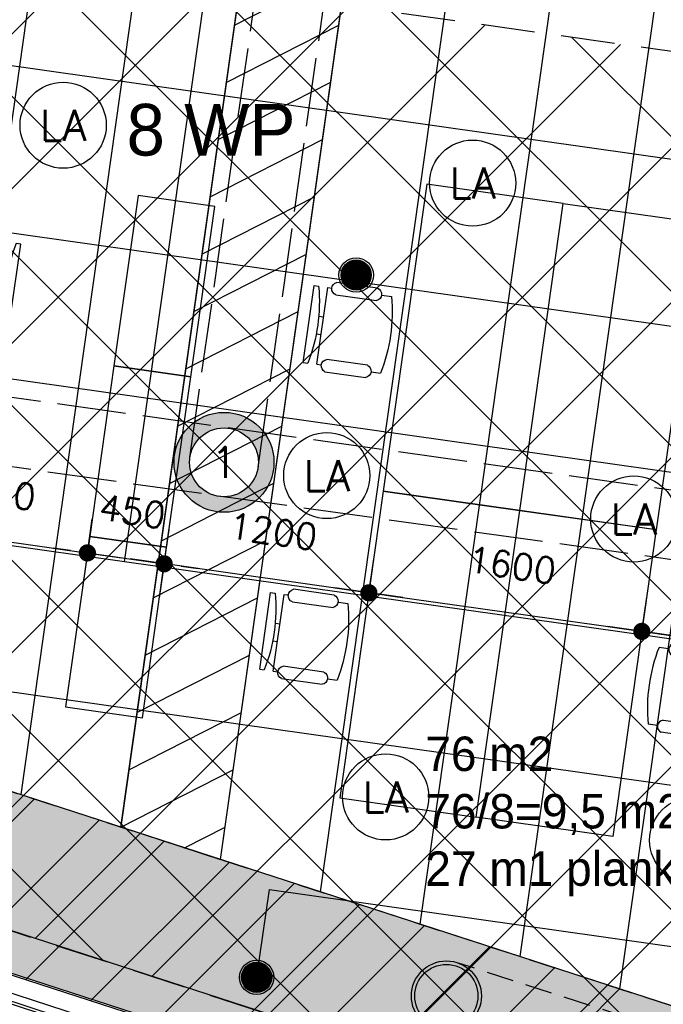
# Model space of a CAD drawing. Header units: millimetres. Extents: x -4107 to 114693, y -37499 to 54671.
# Tile 35 of 156: x 66108 to 69843, y -21965 to -16246. Entities that reach past the tile are written whole.
import ezdxf
from ezdxf.enums import TextEntityAlignment as Align

# ---------------------------------------------------------------- set-up
doc = ezdxf.new("R2010")
doc.units = ezdxf.units.MM
doc.header["$LTSCALE"] = 50
for name, pattern in [('B0702', [4.6875, 3.125, -1.5625]), ('XREF_06_Vloergoot installaties$0$E_GOOT5', [10, 8, -2]), ('XREF_06_werkset$0$B0702', [4.6875, 3.125, -1.5625])]:
    doc.linetypes.add(name, pattern=pattern)
for name, color, linetype in [('FOK_ BRANDSLANGHASPELS', 2, 'Continuous'), ('FOK_08---_MAATVOERING', 2, 'Continuous'), ('FOK_22_BINNENWANDEN', 2, 'Continuous'), ('FOK_72_VAST MEUBILAIR', 1, 'Continuous'), ('FOK_82_LOS MEUBILAIR', 1, 'Continuous'), ('XREF_06_PLAFOND$0$AA00VV4-_SOLID252', 254, 'Continuous'), ('XREF_06_PLAFOND$0$AA35RJ8-_HWOLCEMENT', 242, 'Continuous'), ('XREF_06_PLAFOND$0$AA45----_PLAFONDAFW', 1, 'Continuous'), ('XREF_06_PLAFOND$0$AI45----_PLAFONDAFW', 2, 'Continuous'), ('XREF_06_Sprinkler installatie$0$WL$1----', 3, 'Continuous'), ('XREF_06_Sprinkler installatie$0$WL524---', 4, 'Continuous'), ('XREF_06_Sprinkler installatie$0$WL6516--', 4, 'Continuous'), ('XREF_06_verlichting$0$EL6311--', 3, 'Continuous'), ('XREF_06_Vloergoot installaties$0$EL6131--_VG', 3, 'Continuous'), ('XREF_06_Vloergoot installaties$0$EL6222--', 3, 'Continuous'), ('XREF_06_werkset$0$AI28XH2-_STAAL', 1, 'Continuous'), ('XREF_06_werkset$0$AI31----_BUITENKOZ', 242, 'Continuous'), ('XREF_06_werkset$0$AI32XI--_HOUT', 242, 'Continuous'), ('XREF_06_werkset$0$AI35----_PLAFONDS', 242, 'Continuous'), ('XREF_06_werkset$0$AL28XH2-_STAAL', 4, 'Continuous'), ('XREF_06_werkset$0$AL31----_BUITENKOZ', 2, 'Continuous')]:
    doc.layers.add(name, color=color, linetype=linetype)
doc.styles.add('FOK-DIM', font='romans.shx')
doc.styles.add('XREF_06_Sprinkler installatie$0$Standard', font='txt')
doc.styles.add('XREF_06_verlichting$0$BURO-018', font='simplex.shx', dxfattribs={"height": 180})
doc.styles.add('XREF_06_Vloergoot installaties$0$BURO-018', font='simplex.shx', dxfattribs={"height": 180})
doc.dimstyles.new('FOK-100', dxfattribs={"dimscale": 100, "dimtxt": 1.5, "dimasz": 1, "dimexe": 2, "dimexo": 0, "dimgap": 2, "dimtad": 1, "dimdec": 0, "dimzin": 11, "dimdsep": 46, "dimtxsty": 'FOK-DIM', "dimblk1": 'DOT', "dimblk2": 'DOT', "dimsah": 1, "dimcen": 2.5, "dimclrd": 256, "dimclre": 256, "dimclrt": 256, "dimadec": 0, "dimazin": 0, "dimtfac": 1, "dimtdec": 0, "dimtix": 1, "dimtmove": 2, "dimatfit": 3, "dimldrblk": 'DOT', "dimfxl": 2, "dimtolj": 1, "dimtzin": 0, "dimarcsym": 0})

# ---------------------------------------------------------------- blocks, each defined once
blk = doc.blocks.new('XREF_06_Sprinkler installatie$0$SP-KOP02')
at = {"color": 0, "linetype": 'Continuous'}
for p, q in [((-0.875, -0.023), (0.023, 0.875)), ((-0.847, -0.219), (0.219, 0.847)), ((-0.843, 0.233), (-0.233, 0.843)), ((-0.786, -0.383), (0.383, 0.786)), ((-0.702, -0.523), (0.523, 0.702)), ((-0.595, -0.641), (0.641, 0.595)), ((-0.469, -0.739), (0.739, 0.469)), ((-0.32, -0.815), (0.815, 0.32)), ((-0.144, -0.863), (0.863, 0.144)), ((0.072, -0.872), (0.872, -0.072)), ((0.381, -0.788), (0.788, -0.381))]:
    blk.add_line(p, q, dxfattribs=at)
at = {"color": 0, "linetype": 'Continuous', "const_width": 0.875}
blk.add_lwpolyline([(-0.438, 0, 1), (0.438, 0, 1)], format="xyb", close=True, dxfattribs=at)
at = {"color": 0, "linetype": 'Continuous'}
for radius in [1, 0.875]:
    blk.add_circle((0, 0), radius, dxfattribs=at)
at = {"color": 0, "linetype": 'Continuous', "style": 'XREF_06_Sprinkler installatie$0$Standard', "flags": 1}
for tag, p in [('SP_MATCODE', (2, 2)), ('SP_TEMP', (2, -3)), ('SP_DOORL', (2, -5)), ('SP_KFACT', (2, -7)), ('SP_SPRHK', (2, -9)), ('SP_KLEP', (2, -11))]:
    blk.add_attdef(tag, p, '', height=1, dxfattribs=at)
blk = doc.blocks.new('XREF_06_Sprinkler installatie')
at = {"layer": 'XREF_06_Sprinkler installatie$0$WL$1----'}
h = blk.add_hatch(dxfattribs=at)
h.set_pattern_fill('JIS_WOOD', color=256, scale=500, style=0)
h.set_pattern_definition([(45, (0, -36464.7), (-250, 250), [])])
h.paths.add_polyline_path([(30743.8, 36094.7), (95370.7, 36094.7), (86389.5, -27327.7), (59723.1, -18673.6), (68740.5, 7763.6), (69241.7, 10785.2), (68849, 13405.9), (67638.6, 16023.5), (65645.6, 18159.9), (63178.4, 19545.4), (60388.2, 20131.5), (28895, 21976)], flags=16)
h.paths.add_polyline_path([(29853.9, 37108.7), (96538.4, 37108.7), (87224.3, -28664.7), (58653.6, -19392.5), (68002.1, 8015.3), (68349.5, 9912.5), (68461.1, 10706.3), (68321.4, 11469.3), (68229.8, 12765.7), (68109.2, 13218.5), (67906.9, 13527.4), (67399.1, 14920.6), (67172.5, 15065.3), (66709.9, 15980.2), (66021.2, 16693), (65104.6, 17592.2), (63974.8, 18325.8), (62832.6, 18841.7), (59822.5, 19383.9), (28023.7, 21252.6)])
for points in [[(29853.9, 37108.7), (96538.4, 37108.7), (87224.3, -28664.7), (58653.6, -19392.5), (68002.1, 8015.3), (68349.5, 9912.5), (68461.1, 10706.3), (68321.4, 11469.3), (68229.8, 12765.7), (68109.2, 13218.5), (67906.9, 13527.4), (67399.1, 14920.6), (67172.5, 15065.3), (66709.9, 15980.2), (66021.2, 16693), (65104.6, 17592.2), (63974.8, 18325.8), (62832.6, 18841.7), (59822.5, 19383.9), (28023.7, 21252.6)], [(30743.8, 36094.7), (95370.7, 36094.7), (86389.5, -27327.7), (59723.1, -18673.6), (68740.5, 7763.6), (69241.7, 10785.2), (68849, 13405.9), (67638.6, 16023.5), (65645.6, 18159.9), (63178.4, 19545.4), (60388.2, 20131.5), (28895, 21976)]]:
    blk.add_lwpolyline(points, close=True, dxfattribs=at)
at = {"layer": 'XREF_06_Sprinkler installatie$0$WL524---'}
for p, q in [((66716.7, -19395), (67983.2, -10451.1)), ((59956.3, -16619.2), (70984.2, -18180.9)), ((66716.7, -19395), (61885.9, -18710.9)), ((71952.7, -20136.5), (66716.7, -19395)), ((67485, -21804.5), (67556.8, -21298)), ((67556.8, -21298), (70500.2, -21714.8))]:
    blk.add_line(p, q, dxfattribs=at)
at = {"layer": 'XREF_06_Sprinkler installatie$0$WL6516--', "xscale": 99.9999999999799, "yscale": 100, "zscale": 100, "rotation": 7.589429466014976}
for p in [(68060.8, -17729.4), (67483.1, -21808.4)]:
    blk.add_blockref('XREF_06_Sprinkler installatie$0$SP-KOP02', p, dxfattribs=at)
blk = doc.blocks.new('XREF_06_Vloergoot installaties$0$E00415')
at = {"linetype": 'Continuous'}
h = blk.add_hatch(color=0, dxfattribs=at)
edge = h.paths.add_edge_path()
edge.add_arc((0, 0), 2.9, 0, 360)
edge = h.paths.add_edge_path(flags=16)
edge.add_arc((0, 0), 2, 0, 360)
at = {"color": 0, "linetype": 'Continuous'}
for radius in [2.9, 2]:
    blk.add_circle((0, 0), radius, dxfattribs=at)
at = {"color": 0, "linetype": 'Continuous', "style": 'XREF_06_Vloergoot installaties$0$BURO-018'}
for tag, p in [('E_GKAST', (0, 8)), ('E_GROEP', (0, 5)), ('E_SGROEP', (4.5, 5))]:
    blk.add_attdef(tag, text='', height=1.8, dxfattribs=at).set_placement(p, align=Align.MIDDLE)
at = {"color": 0, "linetype": 'Continuous', "style": 'XREF_06_Vloergoot installaties$0$BURO-018', "flags": 1}
for tag, p in [('E_VERMCODE', (13, 5)), ('E_MATCODE', (0, 0))]:
    blk.add_attdef(tag, text='', height=1.8, dxfattribs=at).set_placement(p, align=Align.MIDDLE)
blk = doc.blocks.new('XREF_06_Vloergoot installaties')
at = {"layer": 'XREF_06_Vloergoot installaties$0$EL6131--_VG', "linetype": 'XREF_06_Vloergoot installaties$0$E_GOOT5'}
for p, q in [((67095.6, -18789.1), (74687.3, 34683)), ((67491.6, -18845.3), (75083.3, 34626.8)), ((61375.5, -17778.7), (84962.8, -21097.7)), ((61319.8, -18174.8), (85303, -21549.5))]:
    blk.add_line(p, q, dxfattribs=at)
at = {"layer": 'XREF_06_Vloergoot installaties$0$EL6222--'}
ref = blk.add_blockref('XREF_06_Vloergoot installaties$0$E00415', (67293.6, -18817.2), dxfattribs=dict(at, xscale=99.99999999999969, yscale=100, zscale=100, rotation=352.2551880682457))
ref.add_attrib('E_GROEP', '1', dxfattribs={"layer": '0', "color": 1, "linetype": 'Continuous', "height": 180, "style": 'XREF_06_Vloergoot installaties$0$BURO-018'}).set_placement((67293.6, -18817.2), align=Align.MIDDLE)
blk = doc.blocks.new('XREF_06_PLAFOND')
at = {"layer": 'XREF_06_PLAFOND$0$AA00VV4-_SOLID252'}
h = blk.add_hatch(color=256, dxfattribs=at)
edge = h.paths.add_edge_path()
edge.add_line((87220.1, -28652.8), (96531.3, 37099.7))
edge.add_line((96531.3, 37099.7), (29925.1, 37099.7))
edge.add_line((29925.1, 37099.7), (27765.5, 20607.3))
edge.add_line((27765.5, 20607.3), (31097.5, 20428.6))
edge.add_line((31097.5, 20428.6), (31103.1, 20519.4))
edge.add_line((31103.1, 20519.4), (31163, 20516.2))
edge.add_line((31163, 20516.2), (31182.2, 20829.6))
edge.add_line((31182.2, 20829.6), (60332.4, 19103.1))
edge.add_arc((59884.7, 10785.2), 8330, -18.83392, 86.91943, ccw=False)
edge.add_line((67768.7, 8096), (58457.3, -19218.5))
edge.add_line((58457.3, -19218.5), (58452.6, -19217))
edge.add_line((58452.6, -19217), (58423.3, -19307.3))
edge.add_line((58423.3, -19307.3), (87220.1, -28652.8))
edge = h.paths.add_edge_path(flags=16)
edge.add_arc((59884.7, 10785.2), 9330, 341.17597, 446.61048)
edge.add_line((60436.4, 20098.9), (31243.3, 21827.8))
edge.add_line((31243.3, 21827.8), (28955.1, 21950.5))
edge.add_line((28955.1, 21950.5), (30807, 36094.7))
edge.add_line((30807, 36094.7), (95373.9, 36094.7))
edge.add_line((95373.9, 36094.7), (86392.8, -27327.7))
edge.add_line((86392.8, -27327.7), (59702.3, -18665.8))
edge.add_line((59702.3, -18665.8), (68715.7, 7774.7))
at = {"layer": 'XREF_06_PLAFOND$0$AA35RJ8-_HWOLCEMENT'}
h = blk.add_hatch(dxfattribs=at)
h.set_pattern_fill('AR-SAND', color=3, scale=100, style=0)
h.set_pattern_definition([(37.5, (0, 0), (-6.29934, 192.68238), [0, -152, 0, -170, 0, -162.5]), (7.5, (0, 0), (176.9777, 282.2146), [0, -82, 0, -137, 0, -52.5]), (327.5, (-123, 0), (311.4142, 0.5659), [0, -50, 0, -180, 0, -235]), (317.5, (-123, 0), (300.6127, 87.7676), [0, -25, 0, -118, 0, -135])])
edge = h.paths.add_edge_path()
edge.add_line((43127, -14243.3), (58419.3, -19206.1))
edge.add_line((58419.3, -19206.1), (67730.9, 8108.9))
edge.add_arc((59883.2, 10784.2), 8291.1, 341.17601, 446.91022)
edge.add_line((60330.1, 19063.2), (33916.8, 20627.6))
edge.add_line((33916.8, 20627.6), (34420, 20584.8))
edge.add_line((34420, 20584.8), (35543.9, 20485.6))
edge.add_line((35543.9, 20485.6), (36683.3, 20381.7))
edge.add_line((36683.3, 20381.7), (37848.9, 20273.2))
edge.add_line((37848.9, 20273.2), (39050.9, 20148.3))
edge.add_line((39050.9, 20148.3), (40285.1, 19981.6))
edge.add_line((40285.1, 19981.6), (41548.6, 19763.1))
edge.add_line((41548.6, 19763.1), (42829.4, 19472.5))
edge.add_line((42829.4, 19472.5), (44122.5, 19109))
edge.add_line((44122.5, 19109), (45423.2, 18664.8))
edge.add_line((45423.2, 18664.8), (46722.2, 18132.5))
edge.add_line((46722.2, 18132.5), (48008.4, 17504))
edge.add_line((48008.4, 17504), (49268.4, 16772.4))
edge.add_line((49268.4, 16772.4), (50485.1, 15932))
edge.add_line((50485.1, 15932), (51639.9, 14978.6))
edge.add_line((51639.9, 14978.6), (52710, 13913.1))
edge.add_line((52710, 13913.1), (53675.1, 12736.9))
edge.add_line((53675.1, 12736.9), (54512.8, 11458.3))
edge.add_line((54512.8, 11458.3), (55208.8, 10080.1))
edge.add_line((55208.8, 10080.1), (55817.1, 8209.2))
edge.add_line((55817.1, 8209.2), (56064.8, 6685.2))
edge.add_line((56064.8, 6685.2), (56139.2, 5158.4))
edge.add_line((56139.2, 5158.4), (56050.4, 3639.5))
edge.add_line((56050.4, 3639.5), (55811.6, 2148.5))
edge.add_line((55811.6, 2148.5), (55438.3, 698.3))
edge.add_line((55438.3, 698.3), (54948.5, -697))
edge.add_line((54948.5, -697), (54359.8, -2029.7))
edge.add_line((54359.8, -2029.7), (53689, -3294.4))
edge.add_line((53689, -3294.4), (52951.5, -4489))
edge.add_line((52951.5, -4489), (52160.9, -5613.2))
edge.add_line((52160.9, -5613.2), (51328.7, -6667.7))
edge.add_line((51328.7, -6667.7), (50463.8, -7656))
edge.add_line((50463.8, -7656), (49570.4, -8575.7))
edge.add_line((49570.4, -8575.7), (48670.3, -9436.4))
edge.add_line((48670.3, -9436.4), (47771.6, -10244.3))
edge.add_line((47771.6, -10244.3), (46892.7, -11017.6))
edge.add_line((46892.7, -11017.6), (46032.2, -11771.8))
edge.add_line((46032.2, -11771.8), (45181.6, -12512.9))
edge.add_line((45181.6, -12512.9), (44331, -13249.4))
edge.add_line((44331, -13249.4), (43127, -14243.3))
h.paths.add_polyline_path([(59430.2, 12248.2), (59662.8, 12964.9), (60019.5, 12849.2), (59786.9, 12132.4)], flags=24)
h.paths.add_polyline_path([(60617.2, 10425.5), (61333.9, 10192.8), (61218.2, 9836.1), (60501.4, 10068.8)], flags=24)
at = {"layer": 'XREF_06_PLAFOND$0$AA45----_PLAFONDAFW'}
h = blk.add_hatch(dxfattribs=at)
h.set_pattern_fill('ANSI31', color=256, scale=2200, angle=342.02, style=0)
h.set_pattern_definition([(27.02, (0, 0), (-124.9329, 244.9832), [])])
h.paths.add_polyline_path([(66694.5, -20935), (67273.8, -21123), (75376.3, 36094.7), (74770.4, 36094.7)])
at = {"layer": 'XREF_06_PLAFOND$0$AI45----_PLAFONDAFW'}
h = blk.add_hatch(dxfattribs=at)
h.set_pattern_fill('_USER,_O', color=256, scale=1800, pattern_type=0)
h.set_pattern_definition([(351.94, (60508.5, -17546.5), (252.38, 1782.22), [])])
edge = h.paths.add_edge_path(flags=16)
edge.add_arc((41622.2, 26897.4), 5449.9, 0, 180)
edge.add_arc((41622.2, 26897.4), 5449.9, 180, 360)
h.paths.add_polyline_path([(49833.5, 30277.3), (51633.5, 30277.3), (51633.5, 27677.3), (49833.5, 27677.3)], flags=16)
edge = h.paths.add_edge_path(flags=16)
edge.add_arc((86127.3, 26613.5), 3800, 0, 180)
edge.add_arc((86127.3, 26613.5), 3800, 180, 360)
edge = h.paths.add_edge_path(flags=16)
edge.add_arc((74998.8, -10766.8), 5450, 0, 180)
edge.add_arc((74998.8, -10766.8), 5450, 180, 360)
edge = h.paths.add_edge_path()
edge.add_arc((59888.1, 10791.1), 9323.9, 341.24236, 446.62909)
edge.add_line((60436.4, 20098.9), (31243.3, 21827.8))
edge.add_line((31243.3, 21827.8), (28955.1, 21950.5))
edge.add_line((28955.1, 21950.5), (30807, 36094.7))
edge.add_line((30807, 36094.7), (95373.9, 36094.7))
edge.add_line((95373.9, 36094.7), (86392.8, -27327.7))
edge.add_line((86392.8, -27327.7), (59702.3, -18665.8))
edge.add_line((59702.3, -18665.8), (68716.8, 7792.9))
h = blk.add_hatch(dxfattribs=at)
h.set_pattern_fill('_USER,_O', color=256, scale=600, angle=90, pattern_type=0)
h.set_pattern_definition([(81.94, (95317.84, 35698.9), (-594.073, 84.126), [])])
edge = h.paths.add_edge_path(flags=16)
edge.add_arc((86127.3, 26613.5), 3800, 0, 360)
edge = h.paths.add_edge_path(flags=16)
edge.add_arc((74998.8, -10766.8), 5450, 0, 360)
edge = h.paths.add_edge_path(flags=16)
edge.add_arc((41622.2, 26897.4), 5449.9, 0, 360)
h.paths.add_polyline_path([(49933.5, 30177.3), (51533.5, 30177.3), (51533.5, 27777.3), (49933.5, 27777.3)], flags=16)
edge = h.paths.add_edge_path()
edge.add_arc((59888.1, 10791.1), 9323.9, 341.24236, 446.62909)
edge.add_line((60436.4, 20098.9), (31243.3, 21827.8))
edge.add_line((31243.3, 21827.8), (28955.1, 21950.5))
edge.add_line((28955.1, 21950.5), (30807, 36094.7))
edge.add_line((30807, 36094.7), (95373.9, 36094.7))
edge.add_line((95373.9, 36094.7), (86392.8, -27327.7))
edge.add_line((86392.8, -27327.7), (59702.3, -18665.8))
edge.add_line((59702.3, -18665.8), (68716.8, 7792.9))
at = {"layer": 'XREF_06_PLAFOND$0$AA45----_PLAFONDAFW'}
blk.add_lwpolyline([(66694.5, -20935), (67273.8, -21123), (75376.3, 36094.7), (74770.4, 36094.7)], close=True, dxfattribs=at)
blk = doc.blocks.new('XREF_06_verlichting$0$1115B3A')
at = {"color": 0, "linetype": 'Continuous'}
blk.add_circle((0, 0), 2.5, dxfattribs=at)
at = {"color": 0, "linetype": 'Continuous', "style": 'XREF_06_verlichting$0$BURO-018'}
for tag, p in [('E_GKAST', (0, 8)), ('E_GROEP', (0, 5)), ('E_SGROEP', (4.5, 5)), ('E_ARMCODE', (0, 0)), ('E_SLET', (4.5, -1))]:
    blk.add_attdef(tag, text='', height=1.8, dxfattribs=at).set_placement(p, align=Align.MIDDLE)
blk = doc.blocks.new('XREF_06_verlichting')
at = {"layer": 'XREF_06_verlichting$0$EL6311--'}
ref = blk.add_blockref('XREF_06_verlichting$0$1115B3A', (66360.2, -16859.2), dxfattribs=dict(at, xscale=100, yscale=100, zscale=100))
ref.add_attrib('E_ARMCODE', 'LA', dxfattribs={"layer": '0', "color": 1, "linetype": 'Continuous', "height": 180, "style": 'XREF_06_verlichting$0$BURO-018'}).set_placement((66360.2, -16859.2), align=Align.MIDDLE)
ref = blk.add_blockref('XREF_06_verlichting$0$1115B3A', (68736.5, -17195.7), dxfattribs=dict(at, xscale=100, yscale=100, zscale=100))
ref.add_attrib('E_ARMCODE', 'LA', dxfattribs={"layer": '0', "color": 1, "linetype": 'Continuous', "height": 180, "style": 'XREF_06_verlichting$0$BURO-018'}).set_placement((68736.5, -17195.7), align=Align.MIDDLE)
ref = blk.add_blockref('XREF_06_verlichting$0$1115B3A', (67890.1, -18893.8), dxfattribs=dict(at, xscale=100, yscale=100, zscale=100))
ref.add_attrib('E_ARMCODE', 'LA', dxfattribs={"layer": '0', "color": 1, "linetype": 'Continuous', "height": 180, "style": 'XREF_06_verlichting$0$BURO-018'}).set_placement((67890.1, -18893.8), align=Align.MIDDLE)
ref = blk.add_blockref('XREF_06_verlichting$0$1115B3A', (69672.3, -19146.2), dxfattribs=dict(at, xscale=100, yscale=100, zscale=100))
ref.add_attrib('E_ARMCODE', 'LA', dxfattribs={"layer": '0', "color": 1, "linetype": 'Continuous', "height": 180, "style": 'XREF_06_verlichting$0$BURO-018'}).set_placement((69672.3, -19146.2), align=Align.MIDDLE)
ref = blk.add_blockref('XREF_06_verlichting$0$1115B3A', (68231.8, -20760.1), dxfattribs=dict(at, xscale=100, yscale=100, zscale=100))
ref.add_attrib('E_ARMCODE', 'LA', dxfattribs={"layer": '0', "color": 1, "linetype": 'Continuous', "height": 180, "style": 'XREF_06_verlichting$0$BURO-018'}).set_placement((68231.8, -20760.1), align=Align.MIDDLE)
ref = blk.add_blockref('XREF_06_verlichting$0$1115B3A', (70014, -21012.5), dxfattribs=dict(at, xscale=100, yscale=100, zscale=100))
ref.add_attrib('E_ARMCODE', 'LA', dxfattribs={"layer": '0', "color": 1, "linetype": 'Continuous', "height": 180, "style": 'XREF_06_verlichting$0$BURO-018'}).set_placement((70014, -21012.5), align=Align.MIDDLE)
blk = doc.blocks.new('WP 1600-800')
at = {"linetype": 'Continuous'}
for p, q in [((701.5, 1636.1), (940, 1636.1)), ((569, 1600.1), (595.5, 1600.1)), ((569, 1600.1), (569, 1149.6)), ((648.5, 1600.1), (675, 1600.1)), ((648.5, 1600.1), (648.5, 1149.6)), ((940, 1564.1), (701.5, 1564.1)), ((966.5, 1600.1), (1022, 1600.1)), ((648.5, 1427.8), (620.3, 1427.8)), ((620.9, 1321.8), (648.5, 1321.8)), ((569, 1149.6), (595.5, 1149.6)), ((648.5, 1149.6), (675, 1149.6)), ((701.5, 1185.6), (940, 1185.6)), ((966.5, 1149.6), (1022, 1149.6)), ((935.6, 1113), (697.1, 1113))]:
    blk.add_line(p, q, dxfattribs=at)
blk.add_lwpolyline([(1133.9, 2274.8), (1933.9, 2274.8), (1933.9, 474.8), (1133.9, 474.8)], close=True)
for centre, radius, start, end in [((712.7, 1600.1), 37.7, 107.2856, 252.7144), ((928.8, 1600.1), 37.7, 287.2856, 72.7144), ((-348.6, 1374.8), 970.6, 346.5803, 13.4197), ((77.9, 1374.8), 970.6, 346.5803, 13.4197), ((710.9, 1148.6), 38.2, 104.3544, 248.7073), ((926.1, 1150), 38.2, 284.3544, 68.7073)]:
    blk.add_arc(centre, radius, start, end, dxfattribs=at)
blk = doc.blocks.new('XREF_06_werkset$0$281B406F')
for radius in [203.2, 183.2]:
    blk.add_circle((0, 0), radius)
blk = doc.blocks.new('XREF_06_werkset$0$V-H-28X00B_09145B1')
at = {"layer": 'XREF_06_werkset$0$AI28XH2-_STAAL', "linetype": 'XREF_06_werkset$0$B0702'}
blk.add_line((70978.8, -22474.3), (68655.4, -21725.9), dxfattribs=at)
at = {"layer": 'XREF_06_werkset$0$AL28XH2-_STAAL'}
blk.add_blockref('XREF_06_werkset$0$281B406F', (68584.2, -21916.2), dxfattribs=at)
blk = doc.blocks.new('XREF_06_werkset$0$V-K-39-003X_B09145W02')
at = {"color": 0, "linetype": 'ByBlock'}
blk.add_lwpolyline([(60, 9), (60, -161), (0, -161), (0, 9)], close=True, dxfattribs=at)
blk = doc.blocks.new('XREF_06_werkset$0$V-K-39-003S_B09145W02')
at = {"color": 0, "linetype": 'ByBlock'}
blk.add_lwpolyline([(-60, 9), (-60, -161), (0, -161), (0, 9)], close=True, dxfattribs=at)
blk = doc.blocks.new('XREF_06_werkset$0$V-H-31-00KS_B09145W02')
at = {"layer": 'XREF_06_werkset$0$AI31----_BUITENKOZ'}
for p, q in [((-60, 89.5), (-1000, 89.5)), ((-60, -80.5), (-1000, -80.5))]:
    blk.add_line(p, q, dxfattribs=at)
at = {"layer": 'XREF_06_werkset$0$AL31----_BUITENKOZ'}
for p, q in [((-60, -20.5), (-1000, -20.5)), ((-60, -65.5), (-1000, -65.5))]:
    blk.add_line(p, q, dxfattribs=at)
for name, p in [('XREF_06_werkset$0$V-K-39-003X_B09145W02', (-1060, 80.5)), ('XREF_06_werkset$0$V-K-39-003S_B09145W02', (0, 80.5))]:
    blk.add_blockref(name, p, dxfattribs=at)
blk = doc.blocks.new('XREF_06_werkset')
at = {"layer": 'XREF_06_werkset$0$AI32XI--_HOUT'}
blk.add_line((87026.4, -28342.5), (58740.5, -19162.8), dxfattribs=at)
at = {"layer": 'XREF_06_werkset$0$AI35----_PLAFONDS', "linetype": 'XREF_06_werkset$0$B0702'}
blk.add_lwpolyline([(68715.7, 7774.7), (59702.3, -18665.8), (86392.8, -27327.7), (95373.9, 36094.7), (30807, 36094.7), (28955, 21950.5), (31243.3, 21827.8), (60436.4, 20098.9, -0.495504)], format="xyb", close=True, dxfattribs=at)
blk.add_blockref('XREF_06_werkset$0$V-H-28X00B_09145B1', (0, 0))
at = {"rotation": 342.0200000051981}
blk.add_blockref('XREF_06_werkset$0$V-H-31-00KS_B09145W02', (66956.1, -22170.6), dxfattribs=at)
blk = doc.blocks.new('DOT')
at = {"color": 0}
blk.add_line((-2, 0), (2, 0), dxfattribs=at)
at = {"color": 0, "const_width": 0.5}
blk.add_lwpolyline([(-0.25, 0, 1), (0.25, 0, 1)], format="xyb", close=True, dxfattribs=at)
blk = doc.blocks.new('*D158')
at = {"layer": 'Defpoints', "color": 0}
for p in [(68134.4, -19574.8), (69718.6, -19799.1), (69718.6, -19799.1)]:
    blk.add_point(p, dxfattribs=at)
at = {"layer": 'FOK_08---_MAATVOERING', "lineweight": -2}
for p, q in [((68134.4, -19574.8), (68162.5, -19376.7)), ((68233.5, -19588.8), (69619.6, -19785.1)), ((69718.6, -19799.1), (69746.7, -19601.1))]:
    blk.add_line(p, q, dxfattribs=at)
at = {"layer": 'FOK_08---_MAATVOERING', "lineweight": -2, "xscale": 100, "yscale": 100, "zscale": 100}
for p, rotation in [((68134.4, -19574.8), 171.9399999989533), ((69718.6, -19799.1), 351.9399999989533)]:
    blk.add_blockref('DOT', p, dxfattribs=dict(at, rotation=rotation))
at = {"layer": 'FOK_08---_MAATVOERING', "insert": (68965.1, -19414.6), "char_height": 150, "attachment_point": 5, "rotation": 351.94, "style": 'FOK-DIM'}
blk.add_mtext('\\A1;1600', dxfattribs=at)
blk = doc.blocks.new('*D159')
at = {"layer": 'Defpoints', "color": 0}
for p in [(69718.6, -19799.1), (70906.8, -19967.4), (70906.8, -19967.4)]:
    blk.add_point(p, dxfattribs=at)
at = {"layer": 'FOK_08---_MAATVOERING', "lineweight": -2}
for p, q in [((69718.6, -19799.1), (69746.7, -19601.1)), ((69817.6, -19813.1), (70807.8, -19953.4)), ((70906.8, -19967.4), (70878.7, -20165.4))]:
    blk.add_line(p, q, dxfattribs=at)
at = {"layer": 'FOK_08---_MAATVOERING', "lineweight": -2, "xscale": 100, "yscale": 100, "zscale": 100}
for p, rotation in [((69718.6, -19799.1), 171.9399999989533), ((70906.8, -19967.4), 351.9399999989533)]:
    blk.add_blockref('DOT', p, dxfattribs=dict(at, rotation=rotation))
at = {"layer": 'FOK_08---_MAATVOERING', "insert": (70351.3, -19611), "char_height": 150, "attachment_point": 5, "rotation": 351.94, "style": 'FOK-DIM'}
blk.add_mtext('\\A1;1200', dxfattribs=at)
blk = doc.blocks.new('A$C4D8164B4')
at = {"layer": 'FOK_ BRANDSLANGHASPELS', "color": 2}
blk.add_circle((20000, 20000), 20000, dxfattribs=at)
blk = doc.blocks.new('kast')
at = {"layer": 'FOK_82_LOS MEUBILAIR'}
blk.add_lwpolyline([(-1052.2, -305.5), (-62.1, -445.7), (1, -0.1), (-989.1, 140.1)], close=True, dxfattribs=at)
blk = doc.blocks.new('*D206')
at = {"layer": 'Defpoints', "color": 0}
for p in [(66946.3, -19406.4), (66946.3, -19406.5), (68134.4, -19574.8)]:
    blk.add_point(p, dxfattribs=at)
at = {"layer": 'FOK_08---_MAATVOERING', "lineweight": -2}
for p, q in [((68134.4, -19574.8), (68162.5, -19376.7)), ((66946.3, -19406.4), (66918.2, -19604.5)), ((68035.4, -19560.7), (67045.3, -19420.5))]:
    blk.add_line(p, q, dxfattribs=at)
at = {"layer": 'FOK_08---_MAATVOERING', "lineweight": -2, "xscale": 100, "yscale": 100, "zscale": 100}
for p, rotation in [((66946.3, -19406.5), 171.9376224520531), ((68134.4, -19574.8), 351.9376224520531)]:
    blk.add_blockref('DOT', p, dxfattribs=dict(at, rotation=rotation))
at = {"layer": 'FOK_08---_MAATVOERING', "insert": (67578.9, -19218.3), "char_height": 150, "attachment_point": 5, "rotation": 351.9376, "style": 'FOK-DIM'}
blk.add_mtext('\\A1;1200', dxfattribs=at)
blk = doc.blocks.new('*D209')
at = {"layer": 'Defpoints', "color": 0}
for p in [(65312.7, -19175), (66500.8, -19343.3), (66500.8, -19343.3)]:
    blk.add_point(p, dxfattribs=at)
at = {"layer": 'FOK_08---_MAATVOERING', "lineweight": -2}
for p, q in [((65312.7, -19175), (65340.7, -18977)), ((65411.7, -19189), (66401.8, -19329.3)), ((66500.8, -19343.3), (66472.8, -19541.3))]:
    blk.add_line(p, q, dxfattribs=at)
at = {"layer": 'FOK_08---_MAATVOERING', "lineweight": -2, "xscale": 100, "yscale": 100, "zscale": 100}
for p, rotation in [((65312.7, -19175), 171.9399999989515), ((66500.8, -19343.3), 351.9399999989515)]:
    blk.add_blockref('DOT', p, dxfattribs=dict(at, rotation=rotation))
at = {"layer": 'FOK_08---_MAATVOERING', "insert": (65945.3, -18986.9), "char_height": 150, "attachment_point": 5, "rotation": 351.94, "style": 'FOK-DIM'}
blk.add_mtext('\\A1;1200', dxfattribs=at)
blk = doc.blocks.new('*D210')
at = {"layer": 'Defpoints', "color": 0}
for p in [(66500.8, -19343.3), (66946.4, -19406.4), (66946.4, -19406.4)]:
    blk.add_point(p, dxfattribs=at)
at = {"layer": 'FOK_08---_MAATVOERING', "lineweight": -2}
for p, q in [((66500.8, -19343.3), (66528.9, -19145.2)), ((66946.4, -19406.4), (66974.4, -19208.3)), ((66401.8, -19329.2), (66302.8, -19315.2)), ((66500.8, -19343.3), (66946.4, -19406.4)), ((67045.4, -19420.4), (67144.4, -19434.4))]:
    blk.add_line(p, q, dxfattribs=at)
at = {"layer": 'FOK_08---_MAATVOERING', "lineweight": -2, "xscale": 100, "yscale": 100, "zscale": 100}
for p, rotation in [((66500.8, -19343.3), 351.9399999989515), ((66946.4, -19406.4), 171.9399999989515)]:
    blk.add_blockref('DOT', p, dxfattribs=dict(at, rotation=rotation))
at = {"layer": 'FOK_08---_MAATVOERING', "insert": (66762.2, -19102.5), "char_height": 150, "attachment_point": 5, "rotation": 351.94, "style": 'FOK-DIM'}
blk.add_mtext('\\A1;450', dxfattribs=at)

msp = doc.modelspace()

# ---------------------------------------------------------------- hatches: boundary and pattern name
at = {"layer": 'FOK_08---_MAATVOERING'}
h = msp.add_hatch(dxfattribs=at)
h.set_pattern_fill('ANSI37', color=254, scale=200, angle=90, style=0)
h.set_pattern_definition([(135, (101353.03, -97782.24), (-449.013, -449.013), []), (225, (101353.03, -97782.24), (449.013, -449.013), [])])
h.paths.add_polyline_path([(58740.5, -19162.8), (72330.2, -23573.1), (73273.7, -16910.6), (60142.1, -15051)])

# ---------------------------------------------------------------- linework, layer by layer
at = {"layer": 'FOK_08---_MAATVOERING', "color": 13, "linetype": 'B0702', "ltscale": 2}
msp.add_lwpolyline([(58740.5, -19162.8), (72330.2, -23573.1), (73273.7, -16910.6), (60142.1, -15051), (58740.5, -19162.8)], dxfattribs=at)

# ---------------------------------------------------------------- block references
for name in ['XREF_06_werkset', 'XREF_06_PLAFOND', 'XREF_06_PLAFOND', 'XREF_06_Sprinkler installatie', 'XREF_06_Sprinkler installatie', 'XREF_06_Vloergoot installaties', 'XREF_06_Vloergoot installaties']:
    msp.add_blockref(name, (0, 0))
at = {"layer": 'FOK_22_BINNENWANDEN'}
msp.add_blockref('XREF_06_verlichting', (0, 0), dxfattribs=at)
at = {"layer": 'FOK_22_BINNENWANDEN', "color": 5}
for p in [(62903.1, -17201.9), (58068.5, -37498.6)]:
    msp.add_blockref('A$C4D8164B4', p, dxfattribs=at)
at = {"layer": 'FOK_82_LOS MEUBILAIR'}
for name, p, rotation in [('WP 1600-800', (66838.1, -16490.8), 171.9388112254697), ('kast', (66794.7, -17268.3), 90), ('WP 1600-800', (71244, -17114.9), 171.9388112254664), ('kast', (66654.5, -18258.4), 90), ('WP 1600-800', (70991.6, -18897.1), 171.9388112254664), ('kast', (66514.3, -19248.5), 90)]:
    msp.add_blockref(name, p, dxfattribs=dict(at, rotation=rotation))
at = {"layer": 'FOK_82_LOS MEUBILAIR', "xscale": -1, "rotation": 171.9388112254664}
for p in [(67414.4, -16572.5), (67162, -18354.7)]:
    msp.add_blockref('WP 1600-800', p, dxfattribs=at)

# ---------------------------------------------------------------- texts
at = {"layer": 'FOK_08---_MAATVOERING', "color": 13, "linetype": 'B0702', "ltscale": 2, "insert": (68461.5, -20410), "char_height": 200, "width": 57960.996, "attachment_point": 1}
msp.add_mtext('{\\fCentury Gothic|b0|i0|c0|p34;76 m2\\P76/8=9,5 m2 p.p.\\P27 m1 plank ( 8 m1 persoonlijk)}', dxfattribs=at)
at = {"layer": 'FOK_72_VAST MEUBILAIR', "insert": (66727.8, -16735.4), "char_height": 300, "width": 57960.996, "attachment_point": 1}
msp.add_mtext('{\\fCentury Gothic|b0|i0|c0|p34;8 WP}', dxfattribs=at)

# ---------------------------------------------------------------- dimensions: what is measured, and where the dimension line sits
at = {"layer": 'FOK_08---_MAATVOERING'}
for base, p1, p2, angle, picture, middle in [((66500.8, -19343.3), (65312.7, -19175), (66500.8, -19343.3), 171.94, '*D209', (65945.3, -18986.9)), ((66946.4, -19406.4), (66500.8, -19343.3), (66946.4, -19406.4), 171.94, '*D210', (66762.2, -19102.5)), ((66946.3, -19406.5), (68134.4, -19574.8), (66946.3, -19406.4), 351.9376, '*D206', (67578.9, -19218.3)), ((69718.6, -19799.1), (68134.4, -19574.8), (69718.6, -19799.1), 171.94, '*D158', (68965.1, -19414.6)), ((70906.8, -19967.4), (69718.6, -19799.1), (70906.8, -19967.4), 171.94, '*D159', (70351.3, -19611))]:
    dim = msp.add_linear_dim(base=base, p1=p1, p2=p2, angle=angle, dimstyle='FOK-100', dxfattribs=at)
    dim.commit()
    dim.dimension.update_dxf_attribs({"geometry": picture, "text_midpoint": middle})

doc.saveas('drawing.dxf')
